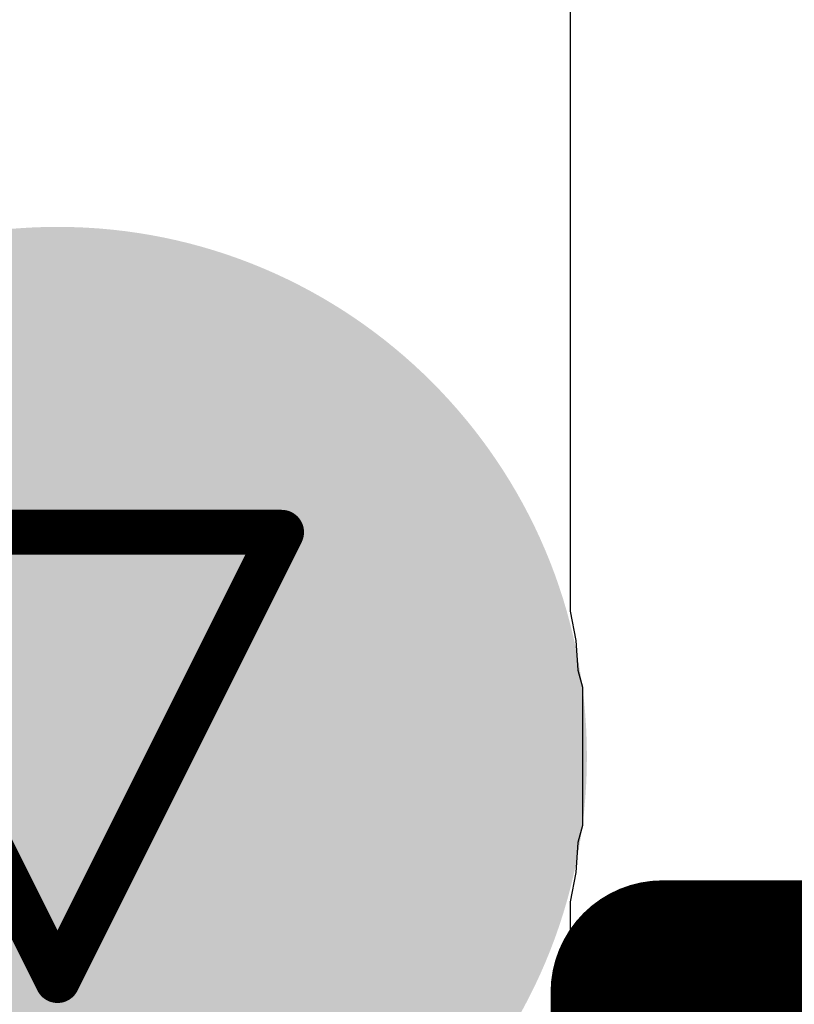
# Model space of a CAD drawing. Header units: inches. Extents: x -0.03 to 9.71, y 0 to 4.44.
# Tile 38 of 118: x 0.3637 to 0.3982, y 0.7101 to 0.754. Entities that reach past the tile are written whole.
import ezdxf

# ---------------------------------------------------------------- set-up
doc = ezdxf.new("R2010")
doc.units = ezdxf.units.IN
doc.header["$MEASUREMENT"] = 0
for name, color, linetype in [('Bottom Layer', 5, 'Continuous'), ('Drill Drawing', 1, 'Continuous'), ('Layer 1', 16, 'Continuous'), ('Layer 2', 76, 'Continuous'), ('Top Layer', 1, 'Continuous'), ('Top Overlay', 2, 'Continuous'), ('Via Holes', 16, 'Continuous')]:
    doc.layers.add(name, color=color, linetype=linetype)

# ---------------------------------------------------------------- blocks, each defined once
blk = doc.blocks.new('RES_2512_88')
at = {"layer": 'Top Overlay', "const_width": 0.01}
for points in [[(-0.167, 0.073), (0.166794, 0.073)], [(0.166794, 0.073), (0.166794, -0.073)]]:
    blk.add_lwpolyline(points, dxfattribs=at)
at = {"layer": 'Top Overlay', "const_width": 0.005}
blk.add_lwpolyline([(0.164294, 0.073, 1), (0.169294, 0.073, 1)], format="xyb", close=True, dxfattribs=at)
blk.add_lwpolyline([(0.164294, 0.073, 1), (0.169294, 0.073, 1)], format="xyb", close=True, dxfattribs=at)

msp = doc.modelspace()

# ---------------------------------------------------------------- hatches: boundary and pattern name
at = {"layer": 'Bottom Layer'}
h = msp.add_hatch(color=5, dxfattribs=at)
edge = h.paths.add_edge_path()
edge.add_arc((0.365354, 0.721142), 0.023622, 0, 360)
at = {"layer": 'Layer 1'}
h = msp.add_hatch(color=16, dxfattribs=at)
edge = h.paths.add_edge_path()
edge.add_arc((0.365354, 0.721142), 0.023622, 0, 360)
at = {"layer": 'Layer 2'}
h = msp.add_hatch(color=76, dxfattribs=at)
edge = h.paths.add_edge_path()
edge.add_arc((0.365354, 0.721142), 0.023622, 0, 360)
at = {"layer": 'Top Layer'}
h = msp.add_hatch(color=1, dxfattribs=at)
edge = h.paths.add_edge_path()
edge.add_arc((0.365354, 0.721142), 0.023622, 0, 360)
at = {"layer": 'Via Holes'}
h = msp.add_hatch(color=7, dxfattribs=at)
edge = h.paths.add_edge_path()
edge.add_arc((0.365354, 0.721142), 0.01378, 0, 360)

# ---------------------------------------------------------------- linework, layer by layer
at = {"layer": 'Drill Drawing', "const_width": 0.002}
for points in [[(0.355354, 0.731142), (0.375354, 0.731142)], [(0.355354, 0.731142), (0.365354, 0.711142)], [(0.365354, 0.711142), (0.375354, 0.731142)]]:
    msp.add_lwpolyline(points, dxfattribs=at)
at = {"layer": 'Drill Drawing', "const_width": 0.001}
for points in [[(0.374854, 0.731142, 1), (0.375854, 0.731142, 1)], [(0.374854, 0.731142, 1), (0.375854, 0.731142, 1)], [(0.364854, 0.711142, 1), (0.365854, 0.711142, 1)], [(0.364854, 0.711142, 1), (0.365854, 0.711142, 1)]]:
    msp.add_lwpolyline(points, format="xyb", close=True, dxfattribs=at)
at = {"layer": 'Top Layer'}
for p, q in [((0.388229, 0.759252), (0.388229, 0.727626)), ((0.388229, 0.727626), (0.388489, 0.726318)), ((0.388489, 0.726318), (0.388577, 0.724987)), ((0.388577, 0.724987), (0.38878, 0.724226)), ((0.38878, 0.724226), (0.38878, 0.718058)), ((0.38878, 0.718058), (0.388577, 0.717298)), ((0.388577, 0.717298), (0.388489, 0.715966)), ((0.388489, 0.715966), (0.388229, 0.714658)), ((0.388229, 0.714658), (0.388229, 0.587543))]:
    msp.add_line(p, q, dxfattribs=at)

# ---------------------------------------------------------------- block references
at = {"rotation": 90}
msp.add_blockref('RES_2512_88', (0.465354, 0.54382), dxfattribs=at)

doc.saveas('drawing.dxf')
